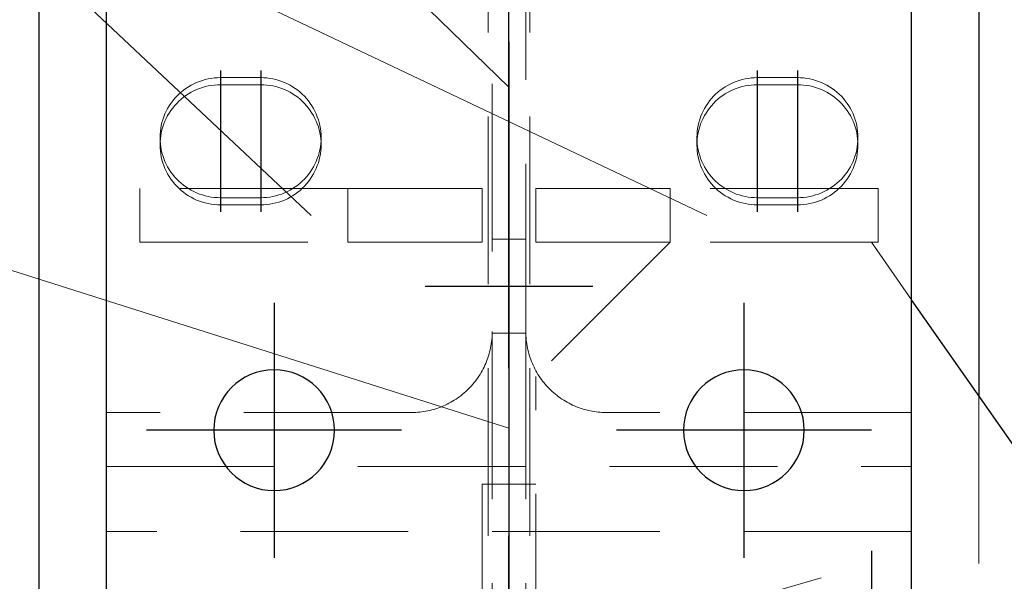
# Model space of a CAD drawing. Header units: millimetres. Extents: x 3515 to 4529, y 13642 to 14292.
# Tile 83 of 96: x 4237.53 to 4252.2, y 14194.56 to 14202.93. Entities that reach past the tile are written whole.
import ezdxf

# ---------------------------------------------------------------- set-up
doc = ezdxf.new("R2010")
doc.units = ezdxf.units.MM
doc.header["$LTSCALE"] = 10
doc.linetypes.add('HIDDEN', pattern=[0.375, 0.25, -0.125])
doc.linetypes.add('MITTE', pattern=[2, 1.25, -0.25, 0.25, -0.25])
doc.layers.get('Defpoints').update_dxf_attribs({"color": 1})
for name, color, linetype, lineweight in [('PS_DIM', 4, 'Continuous', 13), ('PS_Hidden', 2, 'HIDDEN', 9), ('PS_Pos', 1, 'Continuous', 15), ('PS_SOLID', 7, 'Continuous', 30)]:
    doc.layers.add(name, color=color, linetype=linetype, lineweight=lineweight)
doc.layers.add('PS_MID', color=5, linetype='MITTE')
doc.layers.add('PS_SHAPE', color=3, linetype='Continuous')
doc.styles.add('simplex', font='simplex.shx', dxfattribs={"width": 0.75})
doc.dimstyles.new('1_10_GŁ_DS1-LS10', dxfattribs={"dimtxt": 2, "dimasz": 2, "dimexe": 2, "dimexo": 5, "dimgap": 1, "dimtad": 1, "dimjust": 4, "dimdec": 0, "dimlfac": 10, "dimtxsty": 'simplex', "dimblk1": 'NONE', "dimsah": 1, "dimcen": 2, "dimclrd": 256, "dimclre": 256, "dimclrt": 3, "dimadec": 1, "dimazin": 0, "dimtfac": 1, "dimtdec": 0, "dimtmove": 2, "dimatfit": 3, "dimfxl": 1, "dimarcsym": 0})

# ---------------------------------------------------------------- blocks, each defined once
blk = doc.blocks.new('*D213')
at = {"layer": 'Defpoints', "color": 0, "transparency": 16777216}
for p in [(4248.319, 14193.109), (4264.911, 14193.109), (4250.819, 14057.599)]:
    blk.add_point(p, dxfattribs=at)
at = {"layer": 'PS_DIM', "lineweight": -2, "transparency": 16777216}
for p, q in [((4253.319, 14193.109), (4266.911, 14193.109)), ((4264.911, 14057.599), (4264.911, 14191.109)), ((4255.819, 14057.599), (4266.911, 14057.599))]:
    blk.add_line(p, q, dxfattribs=at)
at = {"layer": 'PS_DIM', "transparency": 16777216}
blk.add_solid([(4264.578, 14191.109), (4265.245, 14191.109), (4264.911, 14193.109)], dxfattribs=at)
at = {"layer": 'PS_DIM', "color": 3, "transparency": 16777216, "insert": (4261.284, 14195.129), "char_height": 2, "attachment_point": 5, "rotation": 0.0573, "style": 'simplex'}
blk.add_mtext('3969', dxfattribs=at)
blk = doc.blocks.new('_None')
blk = doc.blocks.new('*D214')
at = {"layer": 'Defpoints', "color": 0, "transparency": 16777216}
for p in [(4241.851, 14212.233), (4264.911, 14212.233), (4250.819, 14057.599)]:
    blk.add_point(p, dxfattribs=at)
at = {"layer": 'PS_DIM', "lineweight": -2, "transparency": 16777216}
for p, q in [((4246.851, 14212.233), (4266.911, 14212.233)), ((4264.911, 14057.599), (4264.911, 14210.233)), ((4255.819, 14057.599), (4266.911, 14057.599))]:
    blk.add_line(p, q, dxfattribs=at)
at = {"layer": 'PS_DIM', "transparency": 16777216}
blk.add_solid([(4264.578, 14210.233), (4265.245, 14210.233), (4264.911, 14212.233)], dxfattribs=at)
at = {"layer": 'PS_DIM', "color": 3, "transparency": 16777216, "insert": (4261.391, 14214.253), "char_height": 2, "attachment_point": 5, "rotation": 0.0573, "style": 'simplex'}
blk.add_mtext('4160', dxfattribs=at)
blk = doc.blocks.new('*X471')
at = {"layer": 'PS_Hidden', "color": 2, "linetype": 'HIDDEN'}
for p, q in [((4244.509, 14157.733), (4244.509, 14212.233)), ((4245.129, 14157.733), (4245.129, 14212.233)), ((4244.569, 14205.722), (4244.569, 14198.28)), ((4245.069, 14198.28), (4245.069, 14205.722)), ((4240.043, 14201.927), (4240.083, 14201.95)), ((4240.083, 14201.95), (4240.123, 14201.971)), ((4240.123, 14201.971), (4240.164, 14201.99)), ((4240.164, 14201.99), (4240.207, 14202.007)), ((4240.207, 14202.007), (4240.25, 14202.021)), ((4240.25, 14202.021), (4240.294, 14202.034)), ((4240.294, 14202.034), (4240.338, 14202.044)), ((4240.338, 14202.044), (4240.383, 14202.052)), ((4240.383, 14201.946), (4240.338, 14201.938)), ((4240.383, 14202.052), (4240.428, 14202.058)), ((4240.428, 14201.952), (4240.383, 14201.946)), ((4240.428, 14202.058), (4240.474, 14202.061)), ((4240.474, 14201.955), (4240.428, 14201.952)), ((4240.474, 14202.061), (4240.519, 14202.063)), ((4240.519, 14201.956), (4240.474, 14201.955)), ((4240.519, 14202.063), (4241.119, 14202.063)), ((4241.119, 14201.956), (4240.519, 14201.956)), ((4241.119, 14202.063), (4241.165, 14202.061)), ((4241.165, 14201.955), (4241.119, 14201.956)), ((4241.165, 14202.061), (4241.21, 14202.058)), ((4241.21, 14201.952), (4241.165, 14201.955)), ((4241.21, 14202.058), (4241.256, 14202.052)), ((4241.256, 14201.946), (4241.21, 14201.952)), ((4241.256, 14202.052), (4241.301, 14202.044)), ((4241.301, 14201.938), (4241.256, 14201.946)), ((4241.301, 14202.044), (4241.345, 14202.034)), ((4241.345, 14202.034), (4241.389, 14202.021)), ((4241.389, 14202.021), (4241.432, 14202.007)), ((4241.432, 14202.007), (4241.474, 14201.99)), ((4241.474, 14201.99), (4241.516, 14201.971)), ((4241.516, 14201.971), (4241.556, 14201.95)), ((4241.556, 14201.95), (4241.595, 14201.927)), ((4248.043, 14201.927), (4248.083, 14201.95)), ((4248.083, 14201.95), (4248.123, 14201.971)), ((4248.123, 14201.971), (4248.164, 14201.99)), ((4248.164, 14201.99), (4248.207, 14202.007)), ((4248.207, 14202.007), (4248.25, 14202.021)), ((4248.25, 14202.021), (4248.294, 14202.034)), ((4248.294, 14202.034), (4248.338, 14202.044)), ((4248.338, 14202.044), (4248.383, 14202.052)), ((4248.383, 14201.946), (4248.338, 14201.938)), ((4248.383, 14202.052), (4248.428, 14202.058)), ((4248.428, 14201.952), (4248.383, 14201.946)), ((4248.428, 14202.058), (4248.474, 14202.061)), ((4248.474, 14201.955), (4248.428, 14201.952)), ((4248.474, 14202.061), (4248.519, 14202.063)), ((4248.519, 14201.956), (4248.474, 14201.955)), ((4248.519, 14202.063), (4249.119, 14202.063)), ((4249.119, 14201.956), (4248.519, 14201.956)), ((4249.119, 14202.063), (4249.165, 14202.061)), ((4249.165, 14201.955), (4249.119, 14201.956)), ((4249.165, 14202.061), (4249.21, 14202.058)), ((4249.21, 14201.952), (4249.165, 14201.955)), ((4249.21, 14202.058), (4249.256, 14202.052)), ((4249.256, 14201.946), (4249.21, 14201.952)), ((4249.256, 14202.052), (4249.301, 14202.044)), ((4249.301, 14201.938), (4249.256, 14201.946)), ((4249.301, 14202.044), (4249.345, 14202.034)), ((4249.345, 14202.034), (4249.389, 14202.021)), ((4249.389, 14202.021), (4249.432, 14202.007)), ((4249.432, 14202.007), (4249.474, 14201.99)), ((4249.474, 14201.99), (4249.516, 14201.971)), ((4249.516, 14201.971), (4249.556, 14201.95)), ((4249.556, 14201.95), (4249.595, 14201.927)), ((4239.867, 14201.784), (4239.899, 14201.816)), ((4239.899, 14201.816), (4239.933, 14201.847)), ((4239.933, 14201.847), (4239.968, 14201.875)), ((4239.968, 14201.875), (4240.005, 14201.902)), ((4240.005, 14201.796), (4239.968, 14201.769)), ((4240.005, 14201.902), (4240.043, 14201.927)), ((4240.043, 14201.821), (4240.005, 14201.796)), ((4240.083, 14201.844), (4240.043, 14201.821)), ((4240.123, 14201.865), (4240.083, 14201.844)), ((4240.164, 14201.884), (4240.123, 14201.865)), ((4240.207, 14201.901), (4240.164, 14201.884)), ((4240.25, 14201.915), (4240.207, 14201.901)), ((4240.294, 14201.928), (4240.25, 14201.915)), ((4240.338, 14201.938), (4240.294, 14201.928)), ((4241.345, 14201.928), (4241.301, 14201.938)), ((4241.389, 14201.915), (4241.345, 14201.928)), ((4241.432, 14201.901), (4241.389, 14201.915)), ((4241.474, 14201.884), (4241.432, 14201.901)), ((4241.516, 14201.865), (4241.474, 14201.884)), ((4241.556, 14201.844), (4241.516, 14201.865)), ((4241.595, 14201.821), (4241.556, 14201.844)), ((4241.595, 14201.927), (4241.634, 14201.902)), ((4241.634, 14201.796), (4241.595, 14201.821)), ((4241.634, 14201.902), (4241.67, 14201.875)), ((4241.67, 14201.769), (4241.634, 14201.796)), ((4241.67, 14201.875), (4241.706, 14201.847)), ((4241.706, 14201.847), (4241.739, 14201.816)), ((4241.739, 14201.816), (4241.772, 14201.784)), ((4247.867, 14201.784), (4247.899, 14201.816)), ((4247.899, 14201.816), (4247.933, 14201.847)), ((4247.933, 14201.847), (4247.968, 14201.875)), ((4247.968, 14201.875), (4248.005, 14201.902)), ((4248.005, 14201.796), (4247.968, 14201.769)), ((4248.005, 14201.902), (4248.043, 14201.927)), ((4248.043, 14201.821), (4248.005, 14201.796)), ((4248.083, 14201.844), (4248.043, 14201.821)), ((4248.123, 14201.865), (4248.083, 14201.844)), ((4248.164, 14201.884), (4248.123, 14201.865)), ((4248.207, 14201.901), (4248.164, 14201.884)), ((4248.25, 14201.915), (4248.207, 14201.901)), ((4248.294, 14201.928), (4248.25, 14201.915)), ((4248.338, 14201.938), (4248.294, 14201.928)), ((4249.345, 14201.928), (4249.301, 14201.938)), ((4249.389, 14201.915), (4249.345, 14201.928)), ((4249.432, 14201.901), (4249.389, 14201.915)), ((4249.474, 14201.884), (4249.432, 14201.901)), ((4249.516, 14201.865), (4249.474, 14201.884)), ((4249.556, 14201.844), (4249.516, 14201.865)), ((4249.595, 14201.821), (4249.556, 14201.844)), ((4249.595, 14201.927), (4249.634, 14201.902)), ((4249.634, 14201.796), (4249.595, 14201.821)), ((4249.634, 14201.902), (4249.67, 14201.875)), ((4249.67, 14201.769), (4249.634, 14201.796)), ((4249.67, 14201.875), (4249.706, 14201.847)), ((4249.706, 14201.847), (4249.739, 14201.816)), ((4249.739, 14201.816), (4249.772, 14201.784)), ((4239.756, 14201.641), (4239.781, 14201.679)), ((4239.781, 14201.679), (4239.808, 14201.715)), ((4239.808, 14201.715), (4239.836, 14201.751)), ((4239.836, 14201.751), (4239.867, 14201.784)), ((4239.867, 14201.678), (4239.836, 14201.644)), ((4239.899, 14201.71), (4239.867, 14201.678)), ((4239.933, 14201.74), (4239.899, 14201.71)), ((4239.968, 14201.769), (4239.933, 14201.74)), ((4241.706, 14201.74), (4241.67, 14201.769)), ((4241.739, 14201.71), (4241.706, 14201.74)), ((4241.772, 14201.678), (4241.739, 14201.71)), ((4241.772, 14201.784), (4241.802, 14201.751)), ((4241.802, 14201.644), (4241.772, 14201.678)), ((4241.802, 14201.751), (4241.831, 14201.715)), ((4241.831, 14201.715), (4241.858, 14201.679)), ((4241.858, 14201.679), (4241.883, 14201.641)), ((4247.756, 14201.641), (4247.781, 14201.679)), ((4247.781, 14201.679), (4247.808, 14201.715)), ((4247.808, 14201.715), (4247.836, 14201.751)), ((4247.836, 14201.751), (4247.867, 14201.784)), ((4247.867, 14201.678), (4247.836, 14201.644)), ((4247.899, 14201.71), (4247.867, 14201.678)), ((4247.933, 14201.74), (4247.899, 14201.71)), ((4247.968, 14201.769), (4247.933, 14201.74)), ((4249.706, 14201.74), (4249.67, 14201.769)), ((4249.739, 14201.71), (4249.706, 14201.74)), ((4249.772, 14201.678), (4249.739, 14201.71)), ((4249.772, 14201.784), (4249.802, 14201.751)), ((4249.802, 14201.644), (4249.772, 14201.678)), ((4249.802, 14201.751), (4249.831, 14201.715)), ((4249.831, 14201.715), (4249.858, 14201.679)), ((4249.858, 14201.679), (4249.883, 14201.641)), ((4239.675, 14201.478), (4239.692, 14201.521)), ((4239.692, 14201.521), (4239.711, 14201.562)), ((4239.711, 14201.562), (4239.732, 14201.602)), ((4239.732, 14201.602), (4239.756, 14201.641)), ((4239.756, 14201.535), (4239.732, 14201.496)), ((4239.781, 14201.573), (4239.756, 14201.535)), ((4239.808, 14201.609), (4239.781, 14201.573)), ((4239.836, 14201.644), (4239.808, 14201.609)), ((4241.831, 14201.609), (4241.802, 14201.644)), ((4241.858, 14201.573), (4241.831, 14201.609)), ((4241.883, 14201.535), (4241.858, 14201.573)), ((4241.883, 14201.641), (4241.906, 14201.602)), ((4241.906, 14201.496), (4241.883, 14201.535)), ((4241.906, 14201.602), (4241.927, 14201.562)), ((4241.927, 14201.562), (4241.946, 14201.521)), ((4241.946, 14201.521), (4241.963, 14201.478)), ((4247.675, 14201.478), (4247.692, 14201.521)), ((4247.692, 14201.521), (4247.711, 14201.562)), ((4247.711, 14201.562), (4247.732, 14201.602)), ((4247.732, 14201.602), (4247.756, 14201.641)), ((4247.756, 14201.535), (4247.732, 14201.496)), ((4247.781, 14201.573), (4247.756, 14201.535)), ((4247.808, 14201.609), (4247.781, 14201.573)), ((4247.836, 14201.644), (4247.808, 14201.609)), ((4249.831, 14201.609), (4249.802, 14201.644)), ((4249.858, 14201.573), (4249.831, 14201.609)), ((4249.883, 14201.535), (4249.858, 14201.573)), ((4249.883, 14201.641), (4249.906, 14201.602)), ((4249.906, 14201.496), (4249.883, 14201.535)), ((4249.906, 14201.602), (4249.927, 14201.562)), ((4249.927, 14201.562), (4249.946, 14201.521)), ((4249.946, 14201.521), (4249.963, 14201.478)), ((4239.638, 14201.348), (4239.648, 14201.392)), ((4239.648, 14201.392), (4239.661, 14201.436)), ((4239.661, 14201.436), (4239.675, 14201.478)), ((4239.675, 14201.372), (4239.661, 14201.329)), ((4239.692, 14201.414), (4239.675, 14201.372)), ((4239.711, 14201.456), (4239.692, 14201.414)), ((4239.732, 14201.496), (4239.711, 14201.456)), ((4241.927, 14201.456), (4241.906, 14201.496)), ((4241.946, 14201.414), (4241.927, 14201.456)), ((4241.963, 14201.372), (4241.946, 14201.414)), ((4241.963, 14201.478), (4241.978, 14201.436)), ((4241.978, 14201.329), (4241.963, 14201.372)), ((4241.978, 14201.436), (4241.991, 14201.392)), ((4241.991, 14201.392), (4242.001, 14201.348)), ((4247.638, 14201.348), (4247.648, 14201.392)), ((4247.648, 14201.392), (4247.661, 14201.436)), ((4247.661, 14201.436), (4247.675, 14201.478)), ((4247.675, 14201.372), (4247.661, 14201.329)), ((4247.692, 14201.414), (4247.675, 14201.372)), ((4247.711, 14201.456), (4247.692, 14201.414)), ((4247.732, 14201.496), (4247.711, 14201.456)), ((4249.927, 14201.456), (4249.906, 14201.496)), ((4249.946, 14201.414), (4249.927, 14201.456)), ((4249.963, 14201.372), (4249.946, 14201.414)), ((4249.963, 14201.478), (4249.978, 14201.436)), ((4249.978, 14201.329), (4249.963, 14201.372)), ((4249.978, 14201.436), (4249.991, 14201.392)), ((4249.991, 14201.392), (4250.001, 14201.348)), ((4239.619, 14201.168), (4239.621, 14201.213)), ((4239.621, 14201.213), (4239.624, 14201.258)), ((4239.624, 14201.258), (4239.63, 14201.303)), ((4239.63, 14201.303), (4239.638, 14201.348)), ((4239.638, 14201.242), (4239.63, 14201.197)), ((4239.648, 14201.286), (4239.638, 14201.242)), ((4239.661, 14201.329), (4239.648, 14201.286)), ((4241.991, 14201.286), (4241.978, 14201.329)), ((4242.001, 14201.242), (4241.991, 14201.286)), ((4242.001, 14201.348), (4242.009, 14201.303)), ((4242.009, 14201.197), (4242.001, 14201.242)), ((4242.009, 14201.303), (4242.015, 14201.258)), ((4242.015, 14201.258), (4242.018, 14201.213)), ((4242.018, 14201.213), (4242.019, 14201.168)), ((4247.619, 14201.168), (4247.621, 14201.213)), ((4247.621, 14201.213), (4247.624, 14201.258)), ((4247.624, 14201.258), (4247.63, 14201.303)), ((4247.63, 14201.303), (4247.638, 14201.348)), ((4247.638, 14201.242), (4247.63, 14201.197)), ((4247.648, 14201.286), (4247.638, 14201.242)), ((4247.661, 14201.329), (4247.648, 14201.286)), ((4249.991, 14201.286), (4249.978, 14201.329)), ((4250.001, 14201.242), (4249.991, 14201.286)), ((4250.001, 14201.348), (4250.009, 14201.303)), ((4250.009, 14201.197), (4250.001, 14201.242)), ((4250.009, 14201.303), (4250.015, 14201.258)), ((4250.015, 14201.258), (4250.018, 14201.213)), ((4250.018, 14201.213), (4250.019, 14201.168)), ((4239.621, 14201.122), (4239.619, 14201.168)), ((4239.619, 14201.168), (4239.619, 14201.061)), ((4239.621, 14201.107), (4239.619, 14201.061)), ((4239.619, 14201.061), (4239.621, 14201.016)), ((4239.624, 14201.152), (4239.621, 14201.107)), ((4239.624, 14201.077), (4239.621, 14201.122)), ((4239.63, 14201.197), (4239.624, 14201.152)), ((4239.63, 14201.032), (4239.624, 14201.077)), ((4242.015, 14201.152), (4242.009, 14201.197)), ((4242.015, 14201.077), (4242.009, 14201.032)), ((4242.018, 14201.107), (4242.015, 14201.152)), ((4242.018, 14201.122), (4242.015, 14201.077)), ((4242.019, 14201.168), (4242.018, 14201.122)), ((4242.019, 14201.061), (4242.018, 14201.107)), ((4242.018, 14201.016), (4242.019, 14201.061)), ((4242.019, 14201.168), (4242.019, 14201.061)), ((4247.621, 14201.122), (4247.619, 14201.168)), ((4247.619, 14201.168), (4247.619, 14201.061)), ((4247.621, 14201.107), (4247.619, 14201.061)), ((4247.619, 14201.061), (4247.621, 14201.016)), ((4247.624, 14201.152), (4247.621, 14201.107)), ((4247.624, 14201.077), (4247.621, 14201.122)), ((4247.63, 14201.197), (4247.624, 14201.152)), ((4247.63, 14201.032), (4247.624, 14201.077)), ((4250.015, 14201.152), (4250.009, 14201.197)), ((4250.015, 14201.077), (4250.009, 14201.032)), ((4250.018, 14201.107), (4250.015, 14201.152)), ((4250.018, 14201.122), (4250.015, 14201.077)), ((4250.019, 14201.168), (4250.018, 14201.122)), ((4250.019, 14201.061), (4250.018, 14201.107)), ((4250.018, 14201.016), (4250.019, 14201.061)), ((4250.019, 14201.168), (4250.019, 14201.061)), ((4239.621, 14201.016), (4239.624, 14200.971)), ((4239.624, 14200.971), (4239.63, 14200.926)), ((4239.638, 14200.987), (4239.63, 14201.032)), ((4239.63, 14200.926), (4239.638, 14200.881)), ((4239.648, 14200.943), (4239.638, 14200.987)), ((4239.661, 14200.9), (4239.648, 14200.943)), ((4241.991, 14200.943), (4241.978, 14200.9)), ((4242.001, 14200.987), (4241.991, 14200.943)), ((4242.009, 14201.032), (4242.001, 14200.987)), ((4242.001, 14200.881), (4242.009, 14200.926)), ((4242.009, 14200.926), (4242.015, 14200.971)), ((4242.015, 14200.971), (4242.018, 14201.016)), ((4247.621, 14201.016), (4247.624, 14200.971)), ((4247.624, 14200.971), (4247.63, 14200.926)), ((4247.638, 14200.987), (4247.63, 14201.032)), ((4247.63, 14200.926), (4247.638, 14200.881)), ((4247.648, 14200.943), (4247.638, 14200.987)), ((4247.661, 14200.9), (4247.648, 14200.943)), ((4249.991, 14200.943), (4249.978, 14200.9)), ((4250.001, 14200.987), (4249.991, 14200.943)), ((4250.009, 14201.032), (4250.001, 14200.987)), ((4250.001, 14200.881), (4250.009, 14200.926)), ((4250.009, 14200.926), (4250.015, 14200.971)), ((4250.015, 14200.971), (4250.018, 14201.016)), ((4239.638, 14200.881), (4239.648, 14200.837)), ((4239.648, 14200.837), (4239.661, 14200.794)), ((4239.675, 14200.857), (4239.661, 14200.9)), ((4239.661, 14200.794), (4239.675, 14200.751)), ((4239.692, 14200.815), (4239.675, 14200.857)), ((4239.711, 14200.773), (4239.692, 14200.815)), ((4239.732, 14200.733), (4239.711, 14200.773)), ((4241.927, 14200.773), (4241.906, 14200.733)), ((4241.946, 14200.815), (4241.927, 14200.773)), ((4241.963, 14200.857), (4241.946, 14200.815)), ((4241.978, 14200.9), (4241.963, 14200.857)), ((4241.963, 14200.751), (4241.978, 14200.794)), ((4241.978, 14200.794), (4241.991, 14200.837)), ((4241.991, 14200.837), (4242.001, 14200.881)), ((4247.638, 14200.881), (4247.648, 14200.837)), ((4247.648, 14200.837), (4247.661, 14200.794)), ((4247.675, 14200.857), (4247.661, 14200.9)), ((4247.661, 14200.794), (4247.675, 14200.751)), ((4247.692, 14200.815), (4247.675, 14200.857)), ((4247.711, 14200.773), (4247.692, 14200.815)), ((4247.732, 14200.733), (4247.711, 14200.773)), ((4249.927, 14200.773), (4249.906, 14200.733)), ((4249.946, 14200.815), (4249.927, 14200.773)), ((4249.963, 14200.857), (4249.946, 14200.815)), ((4249.978, 14200.9), (4249.963, 14200.857)), ((4249.963, 14200.751), (4249.978, 14200.794)), ((4249.978, 14200.794), (4249.991, 14200.837)), ((4249.991, 14200.837), (4250.001, 14200.881)), ((4239.675, 14200.751), (4239.692, 14200.709)), ((4239.692, 14200.709), (4239.711, 14200.667)), ((4239.711, 14200.667), (4239.732, 14200.627)), ((4239.756, 14200.694), (4239.732, 14200.733)), ((4239.732, 14200.627), (4239.756, 14200.588)), ((4239.781, 14200.656), (4239.756, 14200.694)), ((4239.808, 14200.62), (4239.781, 14200.656)), ((4241.858, 14200.656), (4241.831, 14200.62)), ((4241.883, 14200.694), (4241.858, 14200.656)), ((4241.906, 14200.733), (4241.883, 14200.694)), ((4241.883, 14200.588), (4241.906, 14200.627)), ((4241.906, 14200.627), (4241.927, 14200.667)), ((4241.927, 14200.667), (4241.946, 14200.709)), ((4241.946, 14200.709), (4241.963, 14200.751)), ((4247.675, 14200.751), (4247.692, 14200.709)), ((4247.692, 14200.709), (4247.711, 14200.667)), ((4247.711, 14200.667), (4247.732, 14200.627)), ((4247.756, 14200.694), (4247.732, 14200.733)), ((4247.732, 14200.627), (4247.756, 14200.588)), ((4247.781, 14200.656), (4247.756, 14200.694)), ((4247.808, 14200.62), (4247.781, 14200.656)), ((4249.858, 14200.656), (4249.831, 14200.62)), ((4249.883, 14200.694), (4249.858, 14200.656)), ((4249.906, 14200.733), (4249.883, 14200.694)), ((4249.883, 14200.588), (4249.906, 14200.627)), ((4249.906, 14200.627), (4249.927, 14200.667)), ((4249.927, 14200.667), (4249.946, 14200.709)), ((4249.946, 14200.709), (4249.963, 14200.751)), ((4239.756, 14200.588), (4239.781, 14200.55)), ((4239.781, 14200.55), (4239.808, 14200.514)), ((4239.836, 14200.585), (4239.808, 14200.62)), ((4239.808, 14200.514), (4239.836, 14200.479)), ((4239.867, 14200.551), (4239.836, 14200.585)), ((4239.836, 14200.479), (4239.867, 14200.445)), ((4239.899, 14200.519), (4239.867, 14200.551)), ((4239.933, 14200.489), (4239.899, 14200.519)), ((4239.968, 14200.46), (4239.933, 14200.489)), ((4241.706, 14200.489), (4241.67, 14200.46)), ((4241.739, 14200.519), (4241.706, 14200.489)), ((4241.772, 14200.551), (4241.739, 14200.519)), ((4241.802, 14200.585), (4241.772, 14200.551)), ((4241.772, 14200.445), (4241.802, 14200.479)), ((4241.831, 14200.62), (4241.802, 14200.585)), ((4241.802, 14200.479), (4241.831, 14200.514)), ((4241.831, 14200.514), (4241.858, 14200.55)), ((4241.858, 14200.55), (4241.883, 14200.588)), ((4247.756, 14200.588), (4247.781, 14200.55)), ((4247.781, 14200.55), (4247.808, 14200.514)), ((4247.836, 14200.585), (4247.808, 14200.62)), ((4247.808, 14200.514), (4247.836, 14200.479)), ((4247.867, 14200.551), (4247.836, 14200.585)), ((4247.836, 14200.479), (4247.867, 14200.445)), ((4247.899, 14200.519), (4247.867, 14200.551)), ((4247.933, 14200.489), (4247.899, 14200.519)), ((4247.968, 14200.46), (4247.933, 14200.489)), ((4249.706, 14200.489), (4249.67, 14200.46)), ((4249.739, 14200.519), (4249.706, 14200.489)), ((4249.772, 14200.551), (4249.739, 14200.519)), ((4249.802, 14200.585), (4249.772, 14200.551)), ((4249.772, 14200.445), (4249.802, 14200.479)), ((4249.831, 14200.62), (4249.802, 14200.585)), ((4249.802, 14200.479), (4249.831, 14200.514)), ((4249.831, 14200.514), (4249.858, 14200.55)), ((4249.858, 14200.55), (4249.883, 14200.588)), ((4239.319, 14199.609), (4239.319, 14200.409)), ((4242.419, 14200.409), (4239.319, 14200.409)), ((4239.867, 14200.445), (4239.899, 14200.413)), ((4239.899, 14200.413), (4239.933, 14200.382)), ((4239.933, 14200.382), (4239.968, 14200.354)), ((4240.005, 14200.433), (4239.968, 14200.46)), ((4239.968, 14200.354), (4240.005, 14200.327)), ((4240.043, 14200.408), (4240.005, 14200.433)), ((4240.005, 14200.327), (4240.043, 14200.302)), ((4240.083, 14200.385), (4240.043, 14200.408)), ((4240.123, 14200.364), (4240.083, 14200.385)), ((4240.164, 14200.345), (4240.123, 14200.364)), ((4240.207, 14200.328), (4240.164, 14200.345)), ((4240.25, 14200.314), (4240.207, 14200.328)), ((4241.432, 14200.328), (4241.389, 14200.314)), ((4241.474, 14200.345), (4241.432, 14200.328)), ((4241.516, 14200.364), (4241.474, 14200.345)), ((4241.556, 14200.385), (4241.516, 14200.364)), ((4241.595, 14200.408), (4241.556, 14200.385)), ((4241.634, 14200.433), (4241.595, 14200.408)), ((4241.595, 14200.302), (4241.634, 14200.327)), ((4241.67, 14200.46), (4241.634, 14200.433)), ((4241.634, 14200.327), (4241.67, 14200.354)), ((4241.67, 14200.354), (4241.706, 14200.382)), ((4241.706, 14200.382), (4241.739, 14200.413)), ((4241.739, 14200.413), (4241.772, 14200.445)), ((4242.419, 14200.409), (4244.419, 14200.409)), ((4242.419, 14199.609), (4242.419, 14200.409)), ((4244.419, 14200.409), (4244.419, 14199.609)), ((4245.219, 14199.609), (4245.219, 14200.409)), ((4245.219, 14200.409), (4247.219, 14200.409)), ((4250.319, 14200.409), (4247.219, 14200.409)), ((4247.219, 14200.409), (4247.219, 14199.609)), ((4247.867, 14200.445), (4247.899, 14200.413)), ((4247.899, 14200.413), (4247.933, 14200.382)), ((4247.933, 14200.382), (4247.968, 14200.354)), ((4248.005, 14200.433), (4247.968, 14200.46)), ((4247.968, 14200.354), (4248.005, 14200.327)), ((4248.043, 14200.408), (4248.005, 14200.433)), ((4248.005, 14200.327), (4248.043, 14200.302)), ((4248.083, 14200.385), (4248.043, 14200.408)), ((4248.123, 14200.364), (4248.083, 14200.385)), ((4248.164, 14200.345), (4248.123, 14200.364)), ((4248.207, 14200.328), (4248.164, 14200.345)), ((4248.25, 14200.314), (4248.207, 14200.328)), ((4249.432, 14200.328), (4249.389, 14200.314)), ((4249.474, 14200.345), (4249.432, 14200.328)), ((4249.516, 14200.364), (4249.474, 14200.345)), ((4249.556, 14200.385), (4249.516, 14200.364)), ((4249.595, 14200.408), (4249.556, 14200.385)), ((4249.634, 14200.433), (4249.595, 14200.408)), ((4249.595, 14200.302), (4249.634, 14200.327)), ((4249.67, 14200.46), (4249.634, 14200.433)), ((4249.634, 14200.327), (4249.67, 14200.354)), ((4249.67, 14200.354), (4249.706, 14200.382)), ((4249.706, 14200.382), (4249.739, 14200.413)), ((4249.739, 14200.413), (4249.772, 14200.445)), ((4250.319, 14199.609), (4250.319, 14200.409)), ((4240.043, 14200.302), (4240.083, 14200.279)), ((4240.083, 14200.279), (4240.123, 14200.258)), ((4240.123, 14200.258), (4240.164, 14200.239)), ((4240.164, 14200.239), (4240.207, 14200.222)), ((4240.207, 14200.222), (4240.25, 14200.208)), ((4240.294, 14200.301), (4240.25, 14200.314)), ((4240.25, 14200.208), (4240.294, 14200.195)), ((4240.338, 14200.291), (4240.294, 14200.301)), ((4240.294, 14200.195), (4240.338, 14200.185)), ((4240.383, 14200.283), (4240.338, 14200.291)), ((4240.338, 14200.185), (4240.383, 14200.177)), ((4240.428, 14200.277), (4240.383, 14200.283)), ((4240.474, 14200.274), (4240.428, 14200.277)), ((4240.519, 14200.273), (4240.474, 14200.274)), ((4241.119, 14200.273), (4240.519, 14200.273)), ((4241.165, 14200.274), (4241.119, 14200.273)), ((4241.119, 14200.273), (4241.119, 14200.273)), ((4241.21, 14200.277), (4241.165, 14200.274)), ((4241.256, 14200.283), (4241.21, 14200.277)), ((4241.301, 14200.291), (4241.256, 14200.283)), ((4241.256, 14200.177), (4241.301, 14200.185)), ((4241.345, 14200.301), (4241.301, 14200.291)), ((4241.301, 14200.185), (4241.345, 14200.195)), ((4241.389, 14200.314), (4241.345, 14200.301)), ((4241.345, 14200.195), (4241.389, 14200.208)), ((4241.389, 14200.208), (4241.432, 14200.222)), ((4241.432, 14200.222), (4241.474, 14200.239)), ((4241.474, 14200.239), (4241.516, 14200.258)), ((4241.516, 14200.258), (4241.556, 14200.279)), ((4241.556, 14200.279), (4241.595, 14200.302)), ((4248.043, 14200.302), (4248.083, 14200.279)), ((4248.083, 14200.279), (4248.123, 14200.258)), ((4248.123, 14200.258), (4248.164, 14200.239)), ((4248.164, 14200.239), (4248.207, 14200.222)), ((4248.207, 14200.222), (4248.25, 14200.208)), ((4248.294, 14200.301), (4248.25, 14200.314)), ((4248.25, 14200.208), (4248.294, 14200.195)), ((4248.338, 14200.291), (4248.294, 14200.301)), ((4248.294, 14200.195), (4248.338, 14200.185)), ((4248.383, 14200.283), (4248.338, 14200.291)), ((4248.338, 14200.185), (4248.383, 14200.177)), ((4248.428, 14200.277), (4248.383, 14200.283)), ((4248.474, 14200.274), (4248.428, 14200.277)), ((4248.519, 14200.273), (4248.474, 14200.274)), ((4249.119, 14200.273), (4248.519, 14200.273)), ((4249.165, 14200.274), (4249.119, 14200.273)), ((4249.119, 14200.273), (4249.119, 14200.273)), ((4249.21, 14200.277), (4249.165, 14200.274)), ((4249.256, 14200.283), (4249.21, 14200.277)), ((4249.301, 14200.291), (4249.256, 14200.283)), ((4249.256, 14200.177), (4249.301, 14200.185)), ((4249.345, 14200.301), (4249.301, 14200.291)), ((4249.301, 14200.185), (4249.345, 14200.195)), ((4249.389, 14200.314), (4249.345, 14200.301)), ((4249.345, 14200.195), (4249.389, 14200.208)), ((4249.389, 14200.208), (4249.432, 14200.222)), ((4249.432, 14200.222), (4249.474, 14200.239)), ((4249.474, 14200.239), (4249.516, 14200.258)), ((4249.516, 14200.258), (4249.556, 14200.279)), ((4249.556, 14200.279), (4249.595, 14200.302)), ((4240.383, 14200.177), (4240.428, 14200.171)), ((4240.428, 14200.171), (4240.474, 14200.168)), ((4240.474, 14200.168), (4240.519, 14200.167)), ((4240.519, 14200.167), (4240.519, 14200.167)), ((4240.519, 14200.167), (4241.119, 14200.167)), ((4241.119, 14200.167), (4241.165, 14200.168)), ((4241.165, 14200.168), (4241.21, 14200.171)), ((4241.21, 14200.171), (4241.256, 14200.177)), ((4248.383, 14200.177), (4248.428, 14200.171)), ((4248.428, 14200.171), (4248.474, 14200.168)), ((4248.474, 14200.168), (4248.519, 14200.167)), ((4248.519, 14200.167), (4248.519, 14200.167)), ((4248.519, 14200.167), (4249.119, 14200.167)), ((4249.119, 14200.167), (4249.165, 14200.168)), ((4249.165, 14200.168), (4249.21, 14200.171)), ((4249.21, 14200.171), (4249.256, 14200.177)), ((4239.319, 14199.609), (4242.419, 14199.609)), ((4244.419, 14199.609), (4242.419, 14199.609)), ((4245.069, 14199.656), (4244.569, 14199.656)), ((4247.219, 14199.609), (4245.219, 14199.609)), ((4247.219, 14199.609), (4245.219, 14197.609)), ((4250.319, 14199.609), (4247.219, 14199.609)), ((4250.819, 14198.752), (4250.219, 14199.609)), ((4244.569, 14198.28), (4244.569, 14185.954)), ((4244.569, 14198.28), (4244.569, 14198.249)), ((4245.069, 14198.28), (4245.069, 14185.954)), ((4245.07, 14198.249), (4245.069, 14198.28)), ((4244.56, 14198.127), (4244.556, 14198.097)), ((4244.563, 14198.157), (4244.56, 14198.127)), ((4244.566, 14198.188), (4244.563, 14198.157)), ((4244.568, 14198.218), (4244.566, 14198.188)), ((4244.569, 14198.249), (4244.568, 14198.218)), ((4245.069, 14198.256), (4244.569, 14198.256)), ((4245.071, 14198.218), (4245.07, 14198.249)), ((4245.073, 14198.188), (4245.071, 14198.218)), ((4245.076, 14198.157), (4245.073, 14198.188)), ((4245.079, 14198.127), (4245.076, 14198.157)), ((4245.083, 14198.097), (4245.079, 14198.127)), ((4244.538, 14198.007), (4244.531, 14197.977)), ((4244.545, 14198.037), (4244.538, 14198.007)), ((4244.551, 14198.067), (4244.545, 14198.037)), ((4244.556, 14198.097), (4244.551, 14198.067)), ((4245.088, 14198.067), (4245.083, 14198.097)), ((4245.094, 14198.037), (4245.088, 14198.067)), ((4245.1, 14198.007), (4245.094, 14198.037)), ((4245.108, 14197.977), (4245.1, 14198.007)), ((4244.495, 14197.86), (4244.484, 14197.832)), ((4244.505, 14197.889), (4244.495, 14197.86)), ((4244.514, 14197.918), (4244.505, 14197.889)), ((4244.523, 14197.948), (4244.514, 14197.918)), ((4244.531, 14197.977), (4244.523, 14197.948)), ((4245.116, 14197.948), (4245.108, 14197.977)), ((4245.124, 14197.918), (4245.116, 14197.948)), ((4245.134, 14197.889), (4245.124, 14197.918)), ((4245.144, 14197.86), (4245.134, 14197.889)), ((4245.155, 14197.832), (4245.144, 14197.86)), ((4244.419, 14197.694), (4244.403, 14197.667)), ((4244.433, 14197.721), (4244.419, 14197.694)), ((4244.447, 14197.748), (4244.433, 14197.721)), ((4244.46, 14197.776), (4244.447, 14197.748)), ((4244.472, 14197.804), (4244.46, 14197.776)), ((4244.484, 14197.832), (4244.472, 14197.804)), ((4245.167, 14197.804), (4245.155, 14197.832)), ((4245.179, 14197.776), (4245.167, 14197.804)), ((4245.192, 14197.748), (4245.179, 14197.776)), ((4245.206, 14197.721), (4245.192, 14197.748)), ((4245.22, 14197.694), (4245.206, 14197.721)), ((4245.235, 14197.667), (4245.22, 14197.694)), ((4244.318, 14197.541), (4244.299, 14197.517)), ((4244.337, 14197.565), (4244.318, 14197.541)), ((4244.354, 14197.59), (4244.337, 14197.565)), ((4244.371, 14197.615), (4244.354, 14197.59)), ((4244.388, 14197.641), (4244.371, 14197.615)), ((4244.403, 14197.667), (4244.388, 14197.641)), ((4245.219, 14189.609), (4245.219, 14197.609)), ((4245.251, 14197.641), (4245.235, 14197.667)), ((4245.267, 14197.615), (4245.251, 14197.641)), ((4245.284, 14197.59), (4245.267, 14197.615)), ((4245.302, 14197.565), (4245.284, 14197.59)), ((4245.32, 14197.541), (4245.302, 14197.565)), ((4245.339, 14197.517), (4245.32, 14197.541)), ((4244.196, 14197.405), (4244.174, 14197.384)), ((4244.218, 14197.426), (4244.196, 14197.405)), ((4244.239, 14197.448), (4244.218, 14197.426)), ((4244.26, 14197.47), (4244.239, 14197.448)), ((4244.28, 14197.493), (4244.26, 14197.47)), ((4244.299, 14197.517), (4244.28, 14197.493)), ((4245.359, 14197.493), (4245.339, 14197.517)), ((4245.379, 14197.47), (4245.359, 14197.493)), ((4245.4, 14197.448), (4245.379, 14197.47)), ((4245.421, 14197.426), (4245.4, 14197.448)), ((4245.443, 14197.405), (4245.421, 14197.426)), ((4245.465, 14197.384), (4245.443, 14197.405)), ((4244.004, 14197.255), (4243.978, 14197.24)), ((4244.03, 14197.272), (4244.004, 14197.255)), ((4244.055, 14197.289), (4244.03, 14197.272)), ((4244.08, 14197.307), (4244.055, 14197.289)), ((4244.104, 14197.325), (4244.08, 14197.307)), ((4244.128, 14197.344), (4244.104, 14197.325)), ((4244.151, 14197.364), (4244.128, 14197.344)), ((4244.174, 14197.384), (4244.151, 14197.364)), ((4245.488, 14197.364), (4245.465, 14197.384)), ((4245.511, 14197.344), (4245.488, 14197.364)), ((4245.535, 14197.325), (4245.511, 14197.344)), ((4245.559, 14197.307), (4245.535, 14197.325)), ((4245.584, 14197.289), (4245.559, 14197.307)), ((4245.609, 14197.272), (4245.584, 14197.289)), ((4245.635, 14197.255), (4245.609, 14197.272)), ((4245.661, 14197.24), (4245.635, 14197.255)), ((4251.819, 14197.323), (4251.819, 14189.709)), ((4243.641, 14197.104), (4243.611, 14197.097)), ((4243.67, 14197.111), (4243.641, 14197.104)), ((4243.699, 14197.119), (4243.67, 14197.111)), ((4243.729, 14197.128), (4243.699, 14197.119)), ((4243.757, 14197.138), (4243.729, 14197.128)), ((4243.786, 14197.148), (4243.757, 14197.138)), ((4243.815, 14197.159), (4243.786, 14197.148)), ((4243.843, 14197.171), (4243.815, 14197.159)), ((4243.87, 14197.183), (4243.843, 14197.171)), ((4243.898, 14197.196), (4243.87, 14197.183)), ((4243.925, 14197.21), (4243.898, 14197.196)), ((4243.952, 14197.224), (4243.925, 14197.21)), ((4243.978, 14197.24), (4243.952, 14197.224)), ((4245.687, 14197.224), (4245.661, 14197.24)), ((4245.714, 14197.21), (4245.687, 14197.224)), ((4245.741, 14197.196), (4245.714, 14197.21)), ((4245.768, 14197.183), (4245.741, 14197.196)), ((4245.796, 14197.171), (4245.768, 14197.183)), ((4245.824, 14197.159), (4245.796, 14197.171)), ((4245.853, 14197.148), (4245.824, 14197.159)), ((4245.881, 14197.138), (4245.853, 14197.148)), ((4245.91, 14197.128), (4245.881, 14197.138)), ((4245.939, 14197.119), (4245.91, 14197.128)), ((4245.969, 14197.111), (4245.939, 14197.119)), ((4245.998, 14197.104), (4245.969, 14197.111)), ((4246.028, 14197.097), (4245.998, 14197.104)), ((4243.369, 14197.073), (4238.819, 14197.073)), ((4243.4, 14197.073), (4243.369, 14197.073)), ((4243.369, 14197.073), (4243.369, 14197.073)), ((4243.43, 14197.074), (4243.4, 14197.073)), ((4243.46, 14197.076), (4243.43, 14197.074)), ((4243.491, 14197.079), (4243.46, 14197.076)), ((4243.521, 14197.082), (4243.491, 14197.079)), ((4243.551, 14197.087), (4243.521, 14197.082)), ((4243.581, 14197.092), (4243.551, 14197.087)), ((4243.611, 14197.097), (4243.581, 14197.092)), ((4246.058, 14197.092), (4246.028, 14197.097)), ((4246.088, 14197.087), (4246.058, 14197.092)), ((4246.118, 14197.082), (4246.088, 14197.087)), ((4246.148, 14197.079), (4246.118, 14197.082)), ((4246.178, 14197.076), (4246.148, 14197.079)), ((4246.209, 14197.074), (4246.178, 14197.076)), ((4246.239, 14197.073), (4246.209, 14197.074)), ((4246.269, 14197.073), (4246.239, 14197.073)), ((4250.819, 14197.073), (4246.269, 14197.073)), ((4238.819, 14196.268), (4250.819, 14196.268)), ((4244.419, 14193.768), (4244.419, 14196.003)), ((4244.419, 14196.003), (4245.219, 14196.003)), ((4250.819, 14195.301), (4238.819, 14195.301))]:
    blk.add_line(p, q, dxfattribs=at)
at = {"layer": 'PS_MID', "color": 5, "linetype": 'MITTE'}
for p, q in [((4244.819, 14157.733), (4244.819, 14217.233)), ((4244.819, 14202.596), (4244.819, 14189.102)), ((4240.519, 14202.168), (4240.519, 14200.061)), ((4241.119, 14202.168), (4241.119, 14200.061)), ((4248.519, 14202.168), (4248.519, 14200.061)), ((4249.119, 14202.168), (4249.119, 14200.061)), ((4243.569, 14198.956), (4246.069, 14198.956)), ((4241.319, 14198.709), (4241.319, 14194.909)), ((4248.319, 14198.709), (4248.319, 14194.909)), ((4243.219, 14196.809), (4239.419, 14196.809)), ((4250.219, 14196.809), (4246.419, 14196.809)), ((4250.219, 14195.009), (4250.219, 14191.209))]:
    blk.add_line(p, q, dxfattribs=at)
at = {"layer": 'PS_SOLID', "color": 7, "linetype": 'Continuous'}
for p, q in [((4238.819, 14157.733), (4238.819, 14212.233)), ((4250.819, 14157.733), (4250.819, 14212.233)), ((4237.819, 14184.562), (4237.819, 14209.222)), ((4251.819, 14209.222), (4251.819, 14197.323)), ((4253.719, 14194.609), (4250.819, 14198.752))]:
    blk.add_line(p, q, dxfattribs=at)
at = {"layer": 'PS_SOLID', "color": 7, "extrusion": (0, 0, -1)}
for centre in [(-4241.319, 14196.809), (-4248.319, 14196.809)]:
    blk.add_circle(centre, 0.9, dxfattribs=at)
blk = doc.blocks.new('*X475')
at = {"color": 1}
blk.add_line((4249.469, 14194.609), (4236.039, 14190.735), dxfattribs=at)
blk = doc.blocks.new('*X476')
at = {"color": 1}
blk.add_line((4244.819, 14196.839), (4235.931, 14199.654), dxfattribs=at)
blk = doc.blocks.new('*X477')
at = {"color": 1}
blk.add_line((4247.769, 14200.009), (4235.865, 14205.659), dxfattribs=at)
blk = doc.blocks.new('*X478')
at = {"color": 1}
blk.add_line((4241.869, 14200.009), (4235.865, 14205.659), dxfattribs=at)
blk = doc.blocks.new('*X480')
at = {"color": 1}
blk.add_line((4244.819, 14201.922), (4235.739, 14210.715), dxfattribs=at)

msp = doc.modelspace()

# ---------------------------------------------------------------- block references
at = {"layer": 'PS_Pos'}
for name in ['*X480', '*X477', '*X478', '*X476', '*X475']:
    msp.add_blockref(name, (0, 0), dxfattribs=at)
at = {"layer": 'PS_SHAPE', "color": 3}
msp.add_blockref('*X471', (0, 0), dxfattribs=at)

# ---------------------------------------------------------------- dimensions: what is measured, and where the dimension line sits
at = {"layer": 'PS_DIM'}
for base, p2, text, picture, middle in [((4264.911, 14212.233), (4241.851, 14212.233), '4160', '*D214', (4261.391, 14214.253)), ((4264.911, 14193.109), (4248.319, 14193.109), '3969', '*D213', (4261.284, 14195.129))]:
    dim = msp.add_linear_dim(base=base, p1=(4250.819, 14057.599), p2=p2, angle=90, text=text, dimstyle='1_10_GŁ_DS1-LS10', dxfattribs=at)
    dim.commit()
    dim.dimension.update_dxf_attribs({"geometry": picture, "text_midpoint": middle, "dimtype": 128, "text_rotation": 0.0573})

doc.saveas('drawing.dxf')
